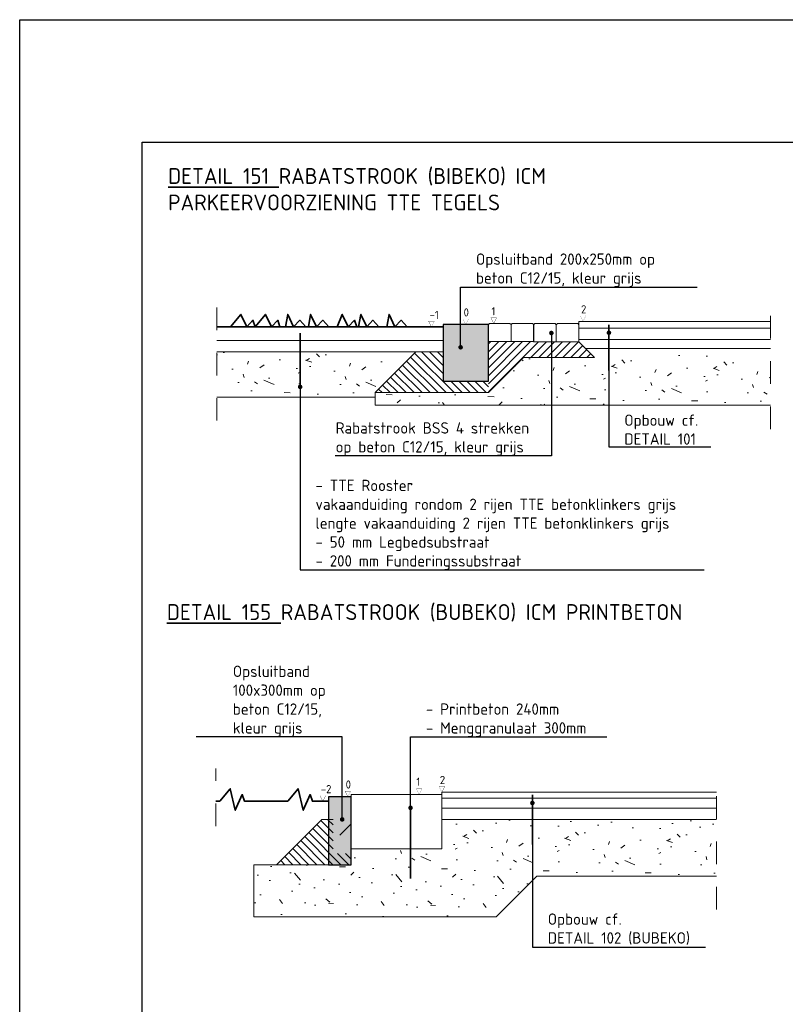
# Model space of a CAD drawing. Header units: metres. Extents: x 2.9 to 77.7, y -4.5 to 13.4.
# Tile 9 of 21: x 28.8 to 32.2, y 4.2 to 8.5. Entities that reach past the tile are written whole.
import ezdxf
from ezdxf import colors
from ezdxf.entities.mleader import LeaderData, LeaderLine
from ezdxf.math import Vec2, Vec3

# ---------------------------------------------------------------- set-up
doc = ezdxf.new("R2010")
doc.units = ezdxf.units.M
doc.linetypes.add('X-CA190022.004-UO-DET_v0.1$0$XX-AFBREEK', pattern=[7, 4, -1, 1, -1])
doc.layers.get('0').update_dxf_attribs({"lineweight": 25})
doc.layers.get('Defpoints').update_dxf_attribs({"lineweight": 25})
for name, color, linetype, lineweight in [('X-CA190022.004-UO-DET_v0.1$0$N-WE-GW-GROND_TEELAARDE-AD-20', 7, 'Continuous', 18), ('X-CA190022.004-UO-DET_v0.1$0$N-WE-GW-MAAIVELD-GD', 90, 'Continuous', 35), ('X-CA190022.004-UO-DET_v0.1$0$N-WE-VH-KANTOPSLUITING_OPSLUITBAND-SD', 150, 'Continuous', 25), ('X-CA190022.004-UO-DET_v0.1$0$N-WE-VH-VERHARDING_BETONSTRAATSTEEN-A-20', 252, 'Continuous', 18), ('X-CA190022.004-UO-DET_v0.1$0$X-XX-AL-AANKLEDING-GD', 7, 'Continuous', 50), ('X-CA190022.004-UO-DET_v0.1$0$X-XX-AL-DETAIL1-G', 7, 'Continuous', 18), ('X-CA190022.004-UO-DET_v0.1$0$X-XX-AL-DETAIL1-TEKST', 32, 'Continuous', 18), ('X-CA190022.004-UO-DET_v0.1$0$X-XX-AL-T25', 7, 'Continuous', 25), ('X-CA190022.004-UO-DET_v0.1$0$X-XX-AL-T35', 7, 'Continuous', 35)]:
    doc.layers.add(name, color=color, linetype=linetype, lineweight=lineweight)
doc.styles.add('X-CA190022.004-UO-DET_v0.1$0$NLCS-ISO-M20-T18', font='NLCS-ISO.ttf', dxfattribs={"height": 0.036})
doc.styles.add('X-CA190022.004-UO-DET_v0.1$0$NLCS-ISO-M20-T25', font='NLCS-ISO.ttf', dxfattribs={"height": 0.05})
doc.styles.add('X-CA190022.004-UO-DET_v0.1$0$NLCS-ISO-M20-T35', font='NLCS-ISO.ttf', dxfattribs={"height": 0.07})

# ---------------------------------------------------------------- blocks, each defined once
blk = doc.blocks.new('X-CA190022.004-UO-DET_v0.1$0$N-SVH-KANTOPSLUITING_OPSLUITBAND_200X250-D')
blk.add_hatch(color=8).paths.add_polyline_path([(-0.1999999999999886, -0.25), (0, -0.25), (0, 0), (-0.1999999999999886, 0)])
at = {"flags": 128}
blk.add_lwpolyline([(-0.1999999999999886, -0.25), (0, -0.25), (0, 0), (-0.1999999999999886, 0)], close=True, dxfattribs=at)
blk = doc.blocks.new('X-CA190022.004-UO-DET_v0.1$0$KF')
at = {"layer": 'X-CA190022.004-UO-DET_v0.1$0$N-WE-VH-VERHARDING_BETONSTRAATSTEEN-A-20', "color": 7, "flags": 128}
blk.add_lwpolyline([(0.00523915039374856, -0.08000000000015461), (0.005239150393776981, -0.005000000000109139), (0, 0), (-0.0897608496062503, 0), (-0.09476084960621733, -0.005000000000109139), (-0.09476084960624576, -0.08000000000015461)], close=True, dxfattribs=at)
blk = doc.blocks.new('X-CA190022.004-UO-DET_v0.1$0$_Dot')
at = {"color": 0, "linetype": 'ByBlock', "lineweight": -2}
blk.add_line((-0.5, 0), (-1, 0), dxfattribs=at)
at = {"color": 0, "linetype": 'ByBlock', "const_width": 0.5}
blk.add_lwpolyline([(-0.25, 0, 1), (0.25, 0, 1)], format="xyb", close=True, dxfattribs=at)
blk = doc.blocks.new('X-CA190022.004-UO-DET_v0.1$0$N-SVH-KANTOPSLUITING_OPSLUITBAND_100X300-D')
blk.add_hatch(color=8).paths.add_polyline_path([(-0.09999999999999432, -0.2999999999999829), (0, -0.2999999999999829), (0, 0), (-0.09999999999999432, 0)])
at = {"flags": 128}
blk.add_lwpolyline([(-0.09999999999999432, -0.2999999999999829), (0, -0.2999999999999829), (0, 0), (-0.09999999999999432, 0)], close=True, dxfattribs=at)

msp = doc.modelspace()

# ---------------------------------------------------------------- hatches: boundary and pattern name
at = {"layer": 'X-CA190022.004-UO-DET_v0.1$0$N-WE-GW-GROND_TEELAARDE-AD-20'}
h = msp.add_hatch(dxfattribs=at)
h.set_pattern_fill('_USER', color=252, scale=0.025, angle=45, pattern_type=0)
h.set_pattern_definition([(45, (238.6385190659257, -623.250307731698), (-0.01767766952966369, 0.01767766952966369), [])])
h.paths.add_polyline_path([(30.9046187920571, 7.019850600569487), (30.90561559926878, 6.864850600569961), (31.0606155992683, 7.019850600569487), (31.37469409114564, 7.019850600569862), (31.30514486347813, 7.089399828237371), (30.90561559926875, 7.08985060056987), (30.90416866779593, 7.089843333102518)])
h = msp.add_hatch(dxfattribs=at)
h.set_pattern_fill('_USER', color=252, scale=0.025, angle=315, pattern_type=0)
h.set_pattern_definition([(315, (238.2141043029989, -625.672288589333), (0.01767766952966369, 0.01767766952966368), [])])
h.paths.add_polyline_path([(30.70561559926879, 7.044850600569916), (30.58561559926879, 7.044850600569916), (30.40561559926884, 6.864850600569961), (30.90561559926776, 6.864850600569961), (30.90561559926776, 6.914850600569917), (30.70561559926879, 6.914850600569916)])
h = msp.add_hatch(dxfattribs=at)
h.set_pattern_fill('_USER', color=252, scale=0.025, angle=315, pattern_type=0)
h.set_pattern_definition([(315, (237.7284905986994, -627.8075430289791), (0.01767766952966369, 0.01767766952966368), [])])
h.paths.add_polyline_path([(30.22000189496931, 4.979596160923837), (30.1700018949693, 4.979596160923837), (29.97000189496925, 4.779596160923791), (30.30000189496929, 4.779596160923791), (30.30000189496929, 4.829596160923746), (30.22000189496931, 4.829596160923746)])
at = {"layer": 'X-CA190022.004-UO-DET_v0.1$0$X-XX-AL-DETAIL1-G'}
h = msp.add_hatch(dxfattribs=at)
h.set_pattern_fill('AVH-FUNDERING_GRANULAAT-SO', color=256, scale=0.045, angle=-1.145762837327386, style=0, pattern_type=2)
h.set_pattern_definition([(358.8542371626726, (134763.3211366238, 401270.4133272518), (0.008998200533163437, 0.4499100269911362), [0, -0.45]), (358.8542371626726, (134763.3224863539, 401270.2557687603), (0.008998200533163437, 0.4499100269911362), [0, -0.45]), (358.8542371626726, (134763.340842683, 401270.4984502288), (0.008998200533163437, 0.4499100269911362), [0, -0.45]), (337.0528371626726, (134763.1041000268, 401270.3636571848), (1.340732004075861, -0.4769045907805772), [0.04846635, -2.3748579]), (215.7241371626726, (134763.1487311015, 401270.3447609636), (1.367726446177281, 0.8728255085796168), [0.0225, -2.2275]), (129.4555371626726, (134763.1304647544, 401270.3316235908), (2.195561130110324, -2.744450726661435), [0.04148775, -4.107307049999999]), (205.4193371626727, (134762.9809146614, 401270.2806037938), (-0.4589078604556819, -0.4409124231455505), [0.01006245, -0.99616815]), (325.1641371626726, (134762.9718264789, 401270.2762846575), (0.8908216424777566, -0.467907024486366), [0.0162252, -1.6062732]), (107.2891371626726, (134762.9851438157, 401270.2670165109), (-0.4319129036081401, 0.9088184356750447), [0.01423035, -1.40879475]), (223.8542371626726, (134763.2679572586, 401270.2298539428), (-0.008998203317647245, -0.4499101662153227), [0.0190917, -0.61730415]), (358.8542371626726, (134763.2541900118, 401270.2166265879), (0.4589082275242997, 0.4409118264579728), [0.027, -0.423]), (133.8542371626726, (134763.2811846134, 401270.2160866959), (-0.4499101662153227, 0.008998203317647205), [0.0190917, -0.61730415]), (250.4193371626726, (134763.2197269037, 401270.5188761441), (0.4679057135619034, 0.8908220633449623), [0.01423035, -1.40879475]), (358.8542371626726, (134763.2149578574, 401270.5054688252), (0.4589082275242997, 0.4409118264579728), [0.0225, -0.4275]), (141.9843371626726, (134763.2374533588, 401270.5050189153), (-1.331733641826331, 0.9268147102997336), [0.0225, -2.2275]), (212.5443371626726, (134762.9813645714, 401270.5281442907), (0.90881806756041, 0.4319142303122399), [0.0162252, -1.6062732]), (340.4193371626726, (134762.9676873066, 401270.5194160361), (-0.8908220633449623, 0.4679057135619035), [0.0284607, -1.3945644]), (125.7241371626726, (134762.9945019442, 401270.5098779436), (0.8728255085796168, -1.367726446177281), [0.0225, -2.2275]), (358.8542371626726, (134763.1114785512, 401270.5075384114), (0.008998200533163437, 0.4499100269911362), [0, -0.45]), (358.8542371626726, (134762.9876633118, 401270.3929913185), (0.008998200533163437, 0.4499100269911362), [0, -0.45]), (358.8542371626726, (134763.1103087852, 401270.2240051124), (0.008998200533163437, 0.4499100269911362), [0, -0.45]), (358.8542371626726, (134763.2345739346, 401270.3610477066), (0.008998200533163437, 0.4499100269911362), [0, -0.45]), (358.8542371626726, (134763.1056297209, 401270.4401418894), (0.008998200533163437, 0.4499100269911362), [0, -0.45]), (358.8542371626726, (134763.006919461, 401270.4556187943), (0.008998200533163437, 0.4499100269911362), [0, -0.45]), (358.8542371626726, (134763.0468714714, 401270.4278143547), (0.008998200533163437, 0.4499100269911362), [0, -0.45]), (358.8542371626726, (134763.0267155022, 401270.3201958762), (0.008998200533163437, 0.4499100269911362), [0, -0.45]), (358.8542371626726, (134762.9190970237, 401270.3403518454), (0.008998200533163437, 0.4499100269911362), [0, -0.45]), (358.8542371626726, (134762.9256657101, 401270.4437411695), (0.008998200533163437, 0.4499100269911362), [0, -0.45]), (358.8542371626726, (134762.9141480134, 401270.5429913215), (0.008998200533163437, 0.4499100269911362), [0, -0.45]), (358.8542371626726, (134763.0539800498, 401270.5581982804), (0.008998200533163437, 0.4499100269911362), [0, -0.45]), (358.8542371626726, (134763.1533201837, 401270.5742150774), (0.008998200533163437, 0.4499100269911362), [0, -0.45]), (358.8542371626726, (134763.3104287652, 401270.5530693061), (0.008998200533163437, 0.4499100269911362), [0, -0.45]), (358.8542371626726, (134763.1996609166, 401270.4157567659), (0.008998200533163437, 0.4499100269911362), [0, -0.45]), (358.8542371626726, (134763.1562895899, 401270.4976403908), (0.008998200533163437, 0.4499100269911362), [0, -0.45]), (358.8542371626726, (134763.1879632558, 401270.2809637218), (0.008998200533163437, 0.4499100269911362), [0, -0.45]), (358.8542371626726, (134763.0525403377, 401270.2611676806), (0.008998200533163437, 0.4499100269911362), [0, -0.45]), (358.8542371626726, (134763.1855337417, 401270.1594880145), (0.008998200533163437, 0.4499100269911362), [0, -0.45]), (358.8542371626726, (134763.0376033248, 401270.1894520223), (0.008998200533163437, 0.4499100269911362), [0, -0.45]), (358.8542371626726, (134762.8933621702, 401270.1788341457), (0.008998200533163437, 0.4499100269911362), [0, -0.45]), (358.8542371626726, (134762.9469014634, 401270.1552588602), (0.008998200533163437, 0.4499100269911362), [0, -0.45]), (358.8542371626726, (134762.9526603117, 401270.218156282), (0.008998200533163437, 0.4499100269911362), [0, -0.45]), (358.8542371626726, (134763.2526603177, 401270.1401418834), (0.008998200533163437, 0.4499100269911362), [0, -0.45]), (358.8542371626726, (134763.3103387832, 401270.3235252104), (0.008998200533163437, 0.4499100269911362), [0, -0.45]), (358.8542371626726, (134763.290542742, 401270.4589481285), (0.008998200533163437, 0.4499100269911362), [0, -0.45]), (358.8542371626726, (134763.0771054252, 401270.1391520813), (0.008998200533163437, 0.4499100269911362), [0, -0.45])])
h.paths.add_polyline_path([(31.06061559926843, 7.019850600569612), (30.90561559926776, 6.864850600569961), (30.40561559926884, 6.864850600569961), (30.59344168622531, 7.044850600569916), (29.70682208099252, 7.044850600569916), (29.70682208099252, 6.844850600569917), (30.40561559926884, 6.844850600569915), (30.40561559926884, 6.809399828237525), (32.15177471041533, 6.809399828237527), (32.15177471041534, 7.029399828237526), (31.36830275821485, 7.029399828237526), (31.37835457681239, 7.019850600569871)])
h = msp.add_hatch(dxfattribs=at)
h.set_pattern_fill('AVH-FUNDERING_GRANULAAT-SO', color=256, scale=0.045, angle=-1.145762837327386, style=0, pattern_type=2)
h.set_pattern_definition([(358.8542371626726, (134763.1155229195, 401268.3280728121), (0.008998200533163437, 0.4499100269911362), [0, -0.45]), (358.8542371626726, (134763.1168726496, 401268.1705143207), (0.008998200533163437, 0.4499100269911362), [0, -0.45]), (358.8542371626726, (134763.1352289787, 401268.4131957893), (0.008998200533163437, 0.4499100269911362), [0, -0.45]), (337.0528371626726, (134762.8984863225, 401268.2784027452), (1.340732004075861, -0.4769045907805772), [0.04846635, -2.3748579]), (215.7241371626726, (134762.9431173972, 401268.259506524), (1.367726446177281, 0.8728255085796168), [0.0225, -2.2275]), (129.4555371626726, (134762.9248510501, 401268.2463691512), (2.195561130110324, -2.744450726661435), [0.04148775, -4.107307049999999]), (205.4193371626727, (134762.7753009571, 401268.1953493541), (-0.4589078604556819, -0.4409124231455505), [0.01006245, -0.99616815]), (325.1641371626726, (134762.7662127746, 401268.1910302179), (0.8908216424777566, -0.467907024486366), [0.0162252, -1.6062732]), (107.2891371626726, (134762.7795301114, 401268.1817620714), (-0.4319129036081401, 0.9088184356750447), [0.01423035, -1.40879475]), (223.8542371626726, (134763.0623435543, 401268.1445995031), (-0.008998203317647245, -0.4499101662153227), [0.0190917, -0.61730415]), (358.8542371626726, (134763.0485763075, 401268.1313721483), (0.4589082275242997, 0.4409118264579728), [0.027, -0.423]), (133.8542371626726, (134763.0755709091, 401268.1308322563), (-0.4499101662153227, 0.008998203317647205), [0.0190917, -0.61730415]), (250.4193371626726, (134763.0141131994, 401268.4336217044), (0.4679057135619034, 0.8908220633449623), [0.01423035, -1.40879475]), (358.8542371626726, (134763.0093441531, 401268.4202143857), (0.4589082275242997, 0.4409118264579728), [0.0225, -0.4275]), (141.9843371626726, (134763.0318396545, 401268.4197644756), (-1.331733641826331, 0.9268147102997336), [0.0225, -2.2275]), (212.5443371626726, (134762.7757508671, 401268.442889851), (0.90881806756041, 0.4319142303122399), [0.0162252, -1.6062732]), (340.4193371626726, (134762.7620736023, 401268.4341615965), (-0.8908220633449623, 0.4679057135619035), [0.0284607, -1.3945644]), (125.7241371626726, (134762.7888882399, 401268.4246235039), (0.8728255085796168, -1.367726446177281), [0.0225, -2.2275]), (358.8542371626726, (134762.9058648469, 401268.4222839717), (0.008998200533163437, 0.4499100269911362), [0, -0.45]), (358.8542371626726, (134762.7820496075, 401268.3077368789), (0.008998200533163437, 0.4499100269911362), [0, -0.45]), (358.8542371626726, (134762.9046950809, 401268.1387506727), (0.008998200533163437, 0.4499100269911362), [0, -0.45]), (358.8542371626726, (134763.0289602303, 401268.275793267), (0.008998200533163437, 0.4499100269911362), [0, -0.45]), (358.8542371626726, (134762.9000160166, 401268.3548874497), (0.008998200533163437, 0.4499100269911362), [0, -0.45]), (358.8542371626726, (134762.8013057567, 401268.3703643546), (0.008998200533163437, 0.4499100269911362), [0, -0.45]), (358.8542371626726, (134762.8412577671, 401268.342559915), (0.008998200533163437, 0.4499100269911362), [0, -0.45]), (358.8542371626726, (134762.8211017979, 401268.2349414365), (0.008998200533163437, 0.4499100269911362), [0, -0.45]), (358.8542371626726, (134762.7134833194, 401268.2550974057), (0.008998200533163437, 0.4499100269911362), [0, -0.45]), (358.8542371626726, (134762.7200520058, 401268.35848673), (0.008998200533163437, 0.4499100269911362), [0, -0.45]), (358.8542371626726, (134762.7085343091, 401268.4577368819), (0.008998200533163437, 0.4499100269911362), [0, -0.45]), (358.8542371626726, (134762.8483663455, 401268.4729438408), (0.008998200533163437, 0.4499100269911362), [0, -0.45]), (358.8542371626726, (134762.9477064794, 401268.4889606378), (0.008998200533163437, 0.4499100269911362), [0, -0.45]), (358.8542371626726, (134763.1048150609, 401268.4678148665), (0.008998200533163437, 0.4499100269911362), [0, -0.45]), (358.8542371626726, (134762.9940472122, 401268.3305023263), (0.008998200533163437, 0.4499100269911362), [0, -0.45]), (358.8542371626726, (134762.9506758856, 401268.4123859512), (0.008998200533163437, 0.4499100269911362), [0, -0.45]), (358.8542371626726, (134762.9823495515, 401268.1957092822), (0.008998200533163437, 0.4499100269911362), [0, -0.45]), (358.8542371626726, (134762.8469266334, 401268.1759132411), (0.008998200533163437, 0.4499100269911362), [0, -0.45]), (358.8542371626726, (134762.9799200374, 401268.0742335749), (0.008998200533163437, 0.4499100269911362), [0, -0.45]), (358.8542371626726, (134762.8319896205, 401268.1041975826), (0.008998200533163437, 0.4499100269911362), [0, -0.45]), (358.8542371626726, (134762.6877484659, 401268.0935797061), (0.008998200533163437, 0.4499100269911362), [0, -0.45]), (358.8542371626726, (134762.7412877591, 401268.0700044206), (0.008998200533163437, 0.4499100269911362), [0, -0.45]), (358.8542371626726, (134762.7470466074, 401268.1329018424), (0.008998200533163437, 0.4499100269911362), [0, -0.45]), (358.8542371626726, (134763.0470466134, 401268.0548874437), (0.008998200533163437, 0.4499100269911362), [0, -0.45]), (358.8542371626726, (134763.1047250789, 401268.2382707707), (0.008998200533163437, 0.4499100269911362), [0, -0.45]), (358.8542371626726, (134763.0849290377, 401268.3736936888), (0.008998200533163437, 0.4499100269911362), [0, -0.45]), (358.8542371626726, (134762.8714917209, 401268.0538976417), (0.008998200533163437, 0.4499100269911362), [0, -0.45])])
h.paths.add_polyline_path([(29.86968921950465, 4.549596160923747), (30.94000189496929, 4.549596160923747), (31.1195511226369, 4.729145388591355), (31.9136325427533, 4.729145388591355), (31.9136325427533, 4.979145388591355), (30.70000189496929, 4.979145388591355), (30.70000189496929, 4.849596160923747), (30.70000189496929, 4.919596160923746), (30.70000189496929, 4.849596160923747), (30.30000189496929, 4.849596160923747), (30.30000189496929, 4.779596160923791), (29.86941302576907, 4.779596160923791)])

# ---------------------------------------------------------------- linework, layer by layer
at = {"layer": 'Defpoints', "flags": 128}
for points in [[(42.13745518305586, -4.050347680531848), (28.83547705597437, -4.050347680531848), (28.83547705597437, 8.511630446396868), (42.13745518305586, 8.511630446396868)], [(41.59646612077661, -3.509358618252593), (29.37646611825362, -3.509358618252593), (29.37646611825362, 7.970641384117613), (41.59646612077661, 7.970641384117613)]]:
    msp.add_lwpolyline(points, close=True, dxfattribs=at)
at = {"layer": 'X-CA190022.004-UO-DET_v0.1$0$N-WE-GW-GROND_TEELAARDE-AD-20', "color": 8, "linetype": 'X-CA190022.004-UO-DET_v0.1$0$XX-AFBREEK', "ltscale": 0.02}
for p, q in [((32.15177471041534, 6.703407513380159), (32.15177471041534, 7.265265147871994)), ((29.70682208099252, 6.740715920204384), (29.70682208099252, 7.250715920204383)), ((29.70120837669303, 4.949643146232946), (29.70120837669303, 5.204643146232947)), ((31.9136325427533, 4.582287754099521), (31.9136325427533, 5.144145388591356))]:
    msp.add_line(p, q, dxfattribs=at)
at = {"layer": 'X-CA190022.004-UO-DET_v0.1$0$N-WE-GW-GROND_TEELAARDE-AD-20'}
msp.add_line((31.30514486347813, 7.089399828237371), (31.37469409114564, 7.019850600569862), dxfattribs=at)
at = {"layer": 'X-CA190022.004-UO-DET_v0.1$0$N-WE-GW-GROND_TEELAARDE-AD-20', "flags": 128}
for points in [[(30.58561559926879, 7.044850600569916), (30.40561559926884, 6.864850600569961), (30.90561559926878, 6.864850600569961)], [(31.20561559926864, 7.019850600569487), (31.0606155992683, 7.019850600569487), (30.90561559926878, 6.864850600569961)], [(30.22000189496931, 4.979596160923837), (30.1700018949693, 4.979596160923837), (29.97000189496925, 4.779596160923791), (30.30000189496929, 4.779596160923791), (30.30000189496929, 4.829596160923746)], [(30.30000189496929, 4.959596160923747), (30.25000189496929, 4.909596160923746)]]:
    msp.add_lwpolyline(points, dxfattribs=at)
at = {"layer": 'X-CA190022.004-UO-DET_v0.1$0$N-WE-GW-MAAIVELD-GD', "color": 64, "ltscale": 2, "flags": 128}
for points in [[(29.76665385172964, 7.154850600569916), (29.81252763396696, 7.210275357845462), (29.8381446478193, 7.154850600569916), (29.86566468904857, 7.184195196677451), (29.87591937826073, 7.154850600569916)], [(29.87591937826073, 7.154850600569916), (29.92179316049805, 7.210275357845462), (29.94741017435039, 7.154850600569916), (29.97493021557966, 7.184195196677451), (29.98518490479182, 7.154850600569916)], [(30.00941171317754, 7.154850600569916), (30.01967504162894, 7.210275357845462), (30.04529205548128, 7.154850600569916), (30.07281209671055, 7.184195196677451), (30.09955226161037, 7.154850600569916)], [(30.11033380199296, 7.154850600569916), (30.12059713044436, 7.210275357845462), (30.1462141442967, 7.154850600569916), (30.17373418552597, 7.184195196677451), (30.20047435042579, 7.154850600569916)], [(30.23732138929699, 7.154850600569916), (30.26047641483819, 7.210275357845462), (30.28609342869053, 7.154850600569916), (30.3136134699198, 7.184195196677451), (30.32386815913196, 7.154850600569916)], [(30.33211539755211, 7.154850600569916), (30.34237872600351, 7.210275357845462), (30.36799573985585, 7.154850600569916), (30.39551578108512, 7.184195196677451), (30.42225594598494, 7.154850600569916)], [(30.4569841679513, 7.154850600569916), (30.4672474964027, 7.210275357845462), (30.49286451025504, 7.154850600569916), (30.52038455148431, 7.184195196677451), (30.54712471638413, 7.154850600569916)], [(30.70561559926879, 7.154850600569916), (29.70682208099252, 7.154850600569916)], [(29.70120837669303, 5.059596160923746), (29.7194131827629, 5.059596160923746), (29.76528696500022, 5.115020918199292), (29.78766051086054, 5.020014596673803), (29.81842402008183, 5.088940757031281), (29.82867870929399, 5.059596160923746), (30.01941318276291, 5.059596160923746), (30.06528696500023, 5.115020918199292), (30.08766051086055, 5.020014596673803), (30.11842402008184, 5.088940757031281), (30.128678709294, 5.059596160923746), (30.2000018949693, 5.059596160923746)]]:
    msp.add_lwpolyline(points, dxfattribs=at)
at = {"layer": 'X-CA190022.004-UO-DET_v0.1$0$X-XX-AL-AANKLEDING-GD', "lineweight": 15}
msp.add_lwpolyline([(31.20561559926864, 7.019850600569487), (31.37469409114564, 7.019850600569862)], dxfattribs=at)
at = {"layer": 'X-CA190022.004-UO-DET_v0.1$0$X-XX-AL-DETAIL1-G'}
for points in [[(31.3051448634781, 7.164399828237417), (31.3051448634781, 7.179399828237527)], [(31.3051448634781, 7.149399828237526), (32.15177471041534, 7.149399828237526)], [(30.70561559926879, 7.094850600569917), (29.70682208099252, 7.094850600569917)], [(31.3051448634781, 7.099399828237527), (32.15177471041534, 7.099399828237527)], [(30.70561559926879, 7.044850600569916), (29.70682208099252, 7.044850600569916)], [(31.33514486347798, 7.059399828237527), (32.15177471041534, 7.059399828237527)], [(30.40561559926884, 6.864850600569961), (30.40561559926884, 6.844850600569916), (29.70682208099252, 6.844850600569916)], [(30.40561559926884, 6.844850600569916), (30.40561559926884, 6.809399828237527)], [(30.40561559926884, 6.809399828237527), (32.15177471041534, 6.809399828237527)], [(30.30000189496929, 5.089596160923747), (30.30000189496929, 5.079596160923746)], [(30.70000189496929, 5.089596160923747), (30.30000189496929, 5.089596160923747)], [(30.70000189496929, 5.099596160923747), (30.70000189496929, 5.089596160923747)], [(30.70000189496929, 5.099596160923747), (30.70000189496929, 5.089596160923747)], [(30.70000189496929, 5.099596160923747), (30.70000189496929, 5.089596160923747)], [(30.70000189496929, 5.089596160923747), (30.70000189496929, 4.849596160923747)], [(30.70000189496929, 5.074145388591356), (31.9136325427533, 5.074145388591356)], [(30.70000189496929, 5.029145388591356), (31.9136325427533, 5.029145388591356)], [(30.70000189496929, 4.979145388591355), (31.9136325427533, 4.979145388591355)], [(30.70000189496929, 4.849596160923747), (30.30000189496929, 4.849596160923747)], [(29.97000189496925, 4.779596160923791), (29.86955112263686, 4.779596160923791)], [(29.86955112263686, 4.549596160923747), (29.86955112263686, 4.779596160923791)], [(31.12000189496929, 4.729596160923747), (30.94000189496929, 4.549596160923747)], [(31.1195511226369, 4.729145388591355), (31.9136325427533, 4.729145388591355)], [(30.94000189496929, 4.549596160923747), (29.86955112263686, 4.549596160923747)]]:
    msp.add_lwpolyline(points, dxfattribs=at)
at = {"layer": 'X-CA190022.004-UO-DET_v0.1$0$X-XX-AL-DETAIL1-G', "color": 1}
for points in [[(31.3051448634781, 7.179399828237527), (32.15177471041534, 7.179399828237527)], [(30.70000189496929, 5.099596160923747), (31.29953115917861, 5.099596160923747)], [(31.29953115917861, 5.099596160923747), (31.9136325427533, 5.099596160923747)]]:
    msp.add_lwpolyline(points, dxfattribs=at)
at = {"layer": 'X-CA190022.004-UO-DET_v0.1$0$X-XX-AL-DETAIL1-TEKST', "const_width": 0.001, "flags": 128}
for points in [[(30.64164426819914, 7.179850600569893), (30.65414426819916, 7.154850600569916), (30.66664426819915, 7.179850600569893)], [(30.79311559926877, 7.189850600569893), (30.80561559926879, 7.164850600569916), (30.81811559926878, 7.189850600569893)], [(30.91669189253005, 7.194850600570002), (30.92919189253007, 7.169850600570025), (30.94169189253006, 7.194850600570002)], [(31.31123800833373, 7.204399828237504), (31.32373800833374, 7.179399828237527), (31.33623800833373, 7.204399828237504)], [(30.27247086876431, 5.104596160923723), (30.28497086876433, 5.079596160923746), (30.29747086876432, 5.104596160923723)], [(30.58750189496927, 5.114596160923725), (30.60000189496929, 5.089596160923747), (30.61250189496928, 5.114596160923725)], [(30.68750189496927, 5.124596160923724), (30.70000189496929, 5.099596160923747), (30.71250189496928, 5.124596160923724)], [(30.16184030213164, 5.084596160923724), (30.17434030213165, 5.059596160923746), (30.18684030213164, 5.084596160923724)]]:
    msp.add_lwpolyline(points, close=True, dxfattribs=at)

# ---------------------------------------------------------------- block references
at = {"layer": 'X-CA190022.004-UO-DET_v0.1$0$N-WE-GW-GROND_TEELAARDE-AD-20'}
for p in [(31.000376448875, 7.169850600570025), (31.10037644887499, 7.169850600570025)]:
    msp.add_blockref('X-CA190022.004-UO-DET_v0.1$0$KF', p, dxfattribs=at)
at = {"layer": 'X-CA190022.004-UO-DET_v0.1$0$N-WE-GW-GROND_TEELAARDE-AD-20', "xscale": -1}
for p in [(31.11038401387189, 7.169399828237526), (31.21038401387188, 7.169399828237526)]:
    msp.add_blockref('X-CA190022.004-UO-DET_v0.1$0$KF', p, dxfattribs=at)
at = {"layer": 'X-CA190022.004-UO-DET_v0.1$0$N-WE-VH-KANTOPSLUITING_OPSLUITBAND-SD'}
for name, p in [('X-CA190022.004-UO-DET_v0.1$0$N-SVH-KANTOPSLUITING_OPSLUITBAND_200X250-D', (30.90561559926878, 7.164850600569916)), ('X-CA190022.004-UO-DET_v0.1$0$N-SVH-KANTOPSLUITING_OPSLUITBAND_100X300-D', (30.30000189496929, 5.079596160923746))]:
    msp.add_blockref(name, p, dxfattribs=at)

# ---------------------------------------------------------------- texts
at = {"layer": 'X-CA190022.004-UO-DET_v0.1$0$X-XX-AL-DETAIL1-TEKST', "char_height": 0.036, "attachment_point": 1, "style": 'X-CA190022.004-UO-DET_v0.1$0$NLCS-ISO-M20-T18'}
for s, insert in [('-1', (30.64582219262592, 7.225694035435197)), ('0', (30.79612331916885, 7.236753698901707)), ('1', (30.91923087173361, 7.241927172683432)), ('2', (31.31471146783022, 7.250325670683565)), ('-2', (30.16551580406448, 5.131317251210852)), ('0', (30.27511416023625, 5.151682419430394)), ('1', (30.58742611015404, 5.16366671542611)), ('2', (30.69117242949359, 5.171473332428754))]:
    msp.add_mtext_dynamic_manual_height_columns(s, width=0.05324046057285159, gutter_width=17.5, heights=[0], dxfattribs=dict(at, insert=insert))
at = {"layer": 'X-CA190022.004-UO-DET_v0.1$0$X-XX-AL-T35', "char_height": 0.07, "attachment_point": 1, "style": 'X-CA190022.004-UO-DET_v0.1$0$NLCS-ISO-M20-T35'}
for s, insert in [('{\\LDETAIL 151} RABATSTROOK (BIBEKO) ICM \\PPARKEERVOORZIENING TTE TEGELS \\P ', (29.49117946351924, 7.856199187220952)), ('{\\LDETAIL 155} RABATSTROOK (BUBEKO) ICM PRINTBETON\\P ', (29.48556575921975, 5.930298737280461))]:
    msp.add_mtext_dynamic_manual_height_columns(s, width=3.787493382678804, gutter_width=29.00120061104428, heights=[0], dxfattribs=dict(at, insert=insert))

# ---------------------------------------------------------------- leaders
at = {"layer": 'X-CA190022.004-UO-DET_v0.1$0$X-XX-AL-T25'}
ml = msp.add_multileader_mtext('Standard', dxfattribs=at)
ml.set_content('Opsluitband 200x250mm op beton C12/15, kleur grijs', color=256, style='X-CA190022.004-UO-DET_v0.1$0$NLCS-ISO-M20-T25')
ml.set_leader_properties(color=256, linetype='ByLayer', lineweight=-1)
ml.set_arrow_properties(name='X-CA190022.004-UO-DET_v0.1$0$_Dot')
ml.build(insert=Vec2(0, 0))
ml.multileader.update_dxf_attribs({"text_left_attachment_type": 5, "text_right_attachment_type": 5, "dogleg_length": 0.05, "arrow_head_size": 0.02})
ctx = ml.context
ctx.base_point, ctx.char_height, ctx.arrow_head_size, ctx.landing_gap_size, ctx.plane_origin = Vec3(30.8328952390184, 7.330955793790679), 0.05, 0.02, 0.018, Vec3(30.7732768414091, 8.495401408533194)
ctx.left_attachment, ctx.right_attachment = 5, 5
notes = []
notes.append((ctx, [(1, (1, 1, 0), (30.7828952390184, 7.330955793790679), (1, 0), 0.05, [(0, [(30.7828952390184, 7.064850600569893)], 0, [])])]))
ctx.mtext.insert, ctx.mtext.width, ctx.mtext.flow_direction = Vec3(30.8508952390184, 7.479289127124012), 0.9671002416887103, 5
ml = msp.add_multileader_mtext('Standard', dxfattribs=at)
ml.set_content('\\A1;Rabatstrook BSS 4 strekken\\Pop beton C12/15, kleur grijs', color=256, style='X-CA190022.004-UO-DET_v0.1$0$NLCS-ISO-M20-T25')
ml.set_leader_properties(color=256, linetype='ByLayer', lineweight=-1)
ml.set_arrow_properties(name='X-CA190022.004-UO-DET_v0.1$0$_Dot')
ml.build(insert=Vec2(0, 0))
ml.multileader.update_dxf_attribs({"text_left_attachment_type": 5, "text_right_attachment_type": 5, "dogleg_length": 0.05, "arrow_head_size": 0.02})
ctx = ml.context
ctx.base_point, ctx.char_height, ctx.arrow_head_size, ctx.landing_gap_size, ctx.plane_origin = Vec3(30.21288275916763, 6.585111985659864), 0.05, 0.02, 0.018, Vec3(31.19350115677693, 5.697250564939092)
ctx.left_attachment, ctx.right_attachment = 5, 5
notes.append((ctx, [(1, (1, 1, 0), (31.18388275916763, 6.585111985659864), (-1, 0), 0.05, [(0, [(31.18388275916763, 7.127801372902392)], 0, [])])]))
ctx.mtext.insert, ctx.mtext.width, ctx.mtext.flow_direction = Vec3(30.23088275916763, 6.733445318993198), 0.9671002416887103, 5
ml = msp.add_multileader_mtext('Standard', dxfattribs=at)
ml.set_content('\\A1;Opbouw cf. \\PDETAIL 101', color=256, style='X-CA190022.004-UO-DET_v0.1$0$NLCS-ISO-M20-T25')
ml.set_leader_properties(color=256, linetype='ByLayer', lineweight=-1)
ml.set_arrow_properties(name='X-CA190022.004-UO-DET_v0.1$0$_Dot')
ml.build(insert=Vec2(0, 0))
ml.multileader.update_dxf_attribs({"text_left_attachment_type": 5, "text_right_attachment_type": 5, "dogleg_length": 0.05, "arrow_head_size": 0.02})
ctx = ml.context
ctx.base_point, ctx.char_height, ctx.arrow_head_size, ctx.landing_gap_size, ctx.plane_origin = Vec3(31.48798658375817, 6.624544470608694), 0.05, 0.02, 0.018, Vec3(-134693.9593161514, -401329.3441757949)
ctx.left_attachment, ctx.right_attachment = 5, 5
notes.append((ctx, [(1, (1, 1, 0), (31.43798658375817, 6.624544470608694), (1, 0), 0.05, [(5, [(31.43798658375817, 7.129001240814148), (31.43798658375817, 7.078866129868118), (31.43798658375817, 6.962145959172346), (31.43798658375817, 7.163715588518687)], 0, [])])]))
ctx.mtext.insert, ctx.mtext.width, ctx.mtext.flow_direction = Vec3(31.50598658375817, 6.767877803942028), 1.666520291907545, 5
ml = msp.add_multileader_mtext('Standard', dxfattribs=at)
ml.set_content('\\A1;- TTE Rooster \\Pvakaanduiding rondom 2 rijen TTE betonklinkers grijs\\Plengte vakaanduiding 2 rijen TTE betonklinkers grijs\\P- 50 mm Legbedsubstraat\\P- 200 mm Funderingssubstraat', color=256, style='X-CA190022.004-UO-DET_v0.1$0$NLCS-ISO-M20-T25')
ml.set_leader_properties(color=256, linetype='ByLayer', lineweight=-1)
ml.set_arrow_properties(name='X-CA190022.004-UO-DET_v0.1$0$_Dot')
ml.build(insert=Vec2(0, 0))
ml.multileader.update_dxf_attribs({"text_left_attachment_type": 5, "text_right_attachment_type": 5, "dogleg_length": 0.05, "arrow_head_size": 0.02})
ctx = ml.context
ctx.base_point, ctx.char_height, ctx.arrow_head_size, ctx.landing_gap_size, ctx.plane_origin = Vec3(30.1240954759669, 6.081469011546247), 0.05, 0.02, 0.018, Vec3(30.06447707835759, 8.495401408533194)
ctx.left_attachment, ctx.right_attachment = 5, 5
notes.append((ctx, [(1, (1, 1, 0), (30.0740954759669, 6.081469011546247), (1, 0), 0.05, [(2, [(30.0740954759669, 6.889914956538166), (30.0740954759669, 7.126947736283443), (30.0740954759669, 7.06785441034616)], 0, [])])]))
ctx.mtext.insert, ctx.mtext.width, ctx.mtext.flow_direction = Vec3(30.1420954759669, 6.47980234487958), 1.794629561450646, 5
ml = msp.add_multileader_mtext('Standard', dxfattribs=at)
ml.set_content('Opsluitband 100x300mm op beton C12/15, kleur grijs', color=256, style='X-CA190022.004-UO-DET_v0.1$0$NLCS-ISO-M20-T25')
ml.set_leader_properties(color=256, linetype='ByLayer', lineweight=-1)
ml.set_arrow_properties(name='X-CA190022.004-UO-DET_v0.1$0$_Dot')
ml.build(insert=Vec2(0, 0))
ml.multileader.update_dxf_attribs({"text_left_attachment_type": 5, "text_right_attachment_type": 5, "dogleg_length": 0.05, "arrow_head_size": 0.02})
ctx = ml.context
ctx.base_point, ctx.char_height, ctx.arrow_head_size, ctx.landing_gap_size, ctx.plane_origin = Vec3(29.7590018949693, 5.34368651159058), 0.05, 0.02, 0.018, Vec3(30.2696202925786, 6.410146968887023)
ctx.left_attachment, ctx.right_attachment = 5, 5
notes.append((ctx, [(1, (1, 1, 0), (30.2600018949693, 5.34368651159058), (-1, 0), 0.05, [(0, [(30.2600018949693, 4.979596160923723)], 0, [])])]))
ctx.mtext.insert, ctx.mtext.width, ctx.mtext.flow_direction = Vec3(29.7770018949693, 5.65868651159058), 0.571250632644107, 5
ml = msp.add_multileader_mtext('Standard', dxfattribs=at)
ml.set_content('\\A1;- Printbeton 240mm\\P- Menggranulaat 300mm ', color=256, style='X-CA190022.004-UO-DET_v0.1$0$NLCS-ISO-M20-T25')
ml.set_leader_properties(color=256, linetype='ByLayer', lineweight=-1)
ml.set_arrow_properties(name='X-CA190022.004-UO-DET_v0.1$0$_Dot')
ml.build(insert=Vec2(0, 0))
ml.multileader.update_dxf_attribs({"text_left_attachment_type": 5, "text_right_attachment_type": 5, "dogleg_length": 0.05, "arrow_head_size": 0.02})
ctx = ml.context
ctx.base_point, ctx.char_height, ctx.arrow_head_size, ctx.landing_gap_size, ctx.plane_origin = Vec3(30.61176082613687, 5.34368651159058), 0.05, 0.02, 0.018, Vec3(30.55214242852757, 6.410146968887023)
ctx.left_attachment, ctx.right_attachment = 5, 5
notes.append((ctx, [(1, (1, 1, 0), (30.56176082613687, 5.34368651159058), (1, 0), 0.05, [(2, [(30.56176082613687, 5.03073380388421), (30.56176082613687, 4.718259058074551)], 0, [])])]))
ctx.mtext.insert, ctx.mtext.width, ctx.mtext.flow_direction = Vec3(30.62976082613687, 5.492019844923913), 1.125100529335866, 5
ml = msp.add_multileader_mtext('Standard', dxfattribs=at)
ml.set_content('\\A1;Opbouw cf. \\PDETAIL 102 (BUBEKO)', color=256, style='X-CA190022.004-UO-DET_v0.1$0$NLCS-ISO-M20-T25')
ml.set_leader_properties(color=256, linetype='ByLayer', lineweight=-1)
ml.set_arrow_properties(name='X-CA190022.004-UO-DET_v0.1$0$_Dot')
ml.build(insert=Vec2(0, 0))
ml.multileader.update_dxf_attribs({"text_left_attachment_type": 5, "text_right_attachment_type": 5, "dogleg_length": 0.05, "arrow_head_size": 0.02})
ctx = ml.context
ctx.base_point, ctx.char_height, ctx.arrow_head_size, ctx.landing_gap_size, ctx.plane_origin = Vec3(31.14992806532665, 4.416068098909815), 0.05, 0.02, 0.018, Vec3(-134694.2973746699, -401331.4197176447)
ctx.left_attachment, ctx.right_attachment = 5, 5
notes.append((ctx, [(1, (1, 1, 0), (31.09992806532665, 4.416068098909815), (1, 0), 0.05, [(5, [(31.09992806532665, 5.052282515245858), (31.09992806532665, 5.008667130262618), (31.09992806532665, 4.86855635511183), (31.09992806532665, 5.088173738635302)], 0, [])])]))
ctx.mtext.insert, ctx.mtext.width, ctx.mtext.flow_direction = Vec3(31.16792806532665, 4.564401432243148), 1.666520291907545, 5
for ctx, leaders in notes:
    for number, flags, end, landing, length, lines in leaders:
        leader = LeaderData()
        leader.index, (leader.has_last_leader_line, leader.has_dogleg_vector, leader.attachment_direction) = number, flags
        leader.last_leader_point, leader.dogleg_vector, leader.dogleg_length = Vec3(end), Vec3(landing), length
        for number, points, colour, breaks in lines:
            line = LeaderLine()
            line.index, line.vertices, line.color, line.breaks = number, Vec3.list(points), colors.encode_raw_color(colour), breaks
            leader.lines.append(line)
        ctx.leaders.append(leader)

doc.saveas('drawing.dxf')
